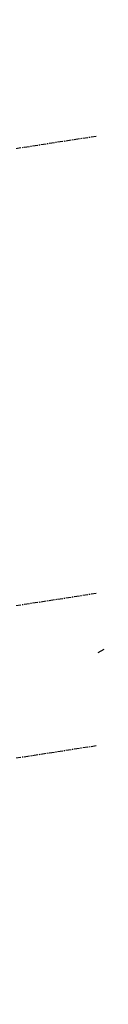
# Model space of a CAD drawing. Extents: x -257677 to 221252, y -185516 to 120782.
# Tile 66 of 171: x 43325 to 44276, y -169529 to -157898. Entities that reach past the tile are written whole.
import ezdxf

# ---------------------------------------------------------------- set-up
doc = ezdxf.new("R2010")
doc.units = 0
doc.header["$LTSCALE"] = 50
doc.linetypes.add('CENTER', pattern=[2, 1.25, -0.25, 0.25, -0.25])
doc.linetypes.add('DASHDOT', pattern=[1, 0.5, -0.25, 0, -0.25])
for name, color, linetype in [('53WA', 3, 'DASHDOT'), ('BOUW', 1, 'CONTINUOUS'), ('STRAMIEN', 2, 'CENTER')]:
    doc.layers.add(name, color=color, linetype=linetype)
doc.styles.add('ISO25', font='ISO', dxfattribs={"width": 0.9})

msp = doc.modelspace()

# ---------------------------------------------------------------- linework, layer by layer
at = {"layer": 'BOUW', "linetype": 'Continuous'}
msp.add_line((44203.97566, -165373.74144), (44276.03832, -165332.13605), dxfattribs=at)
at = {"layer": 'STRAMIEN'}
for points in [[(44181.8648, -159276.50654), (25932.8648, -162080.60654, -0.123), (-1441.0352, -157898.10654)], [(44181.8648, -164676.50654), (25932.8648, -167480.60654, -0.123), (-1441.0352, -163298.10654)], [(44181.8648, -166476.50654), (25942.8648, -169280.60654, -0.123), (-1441.8352, -165098.80654)]]:
    msp.add_lwpolyline(points, format="xyb", dxfattribs=at)

# ---------------------------------------------------------------- texts
at = {"layer": '53WA', "color": 2, "linetype": 'Continuous', "style": 'ISO25', "width": 0.9}
msp.add_text('brandslangaansluiting volgens blad-15', height=125, dxfattribs=at).set_placement((40763.25354, -164797.87903))

doc.saveas('drawing.dxf')
